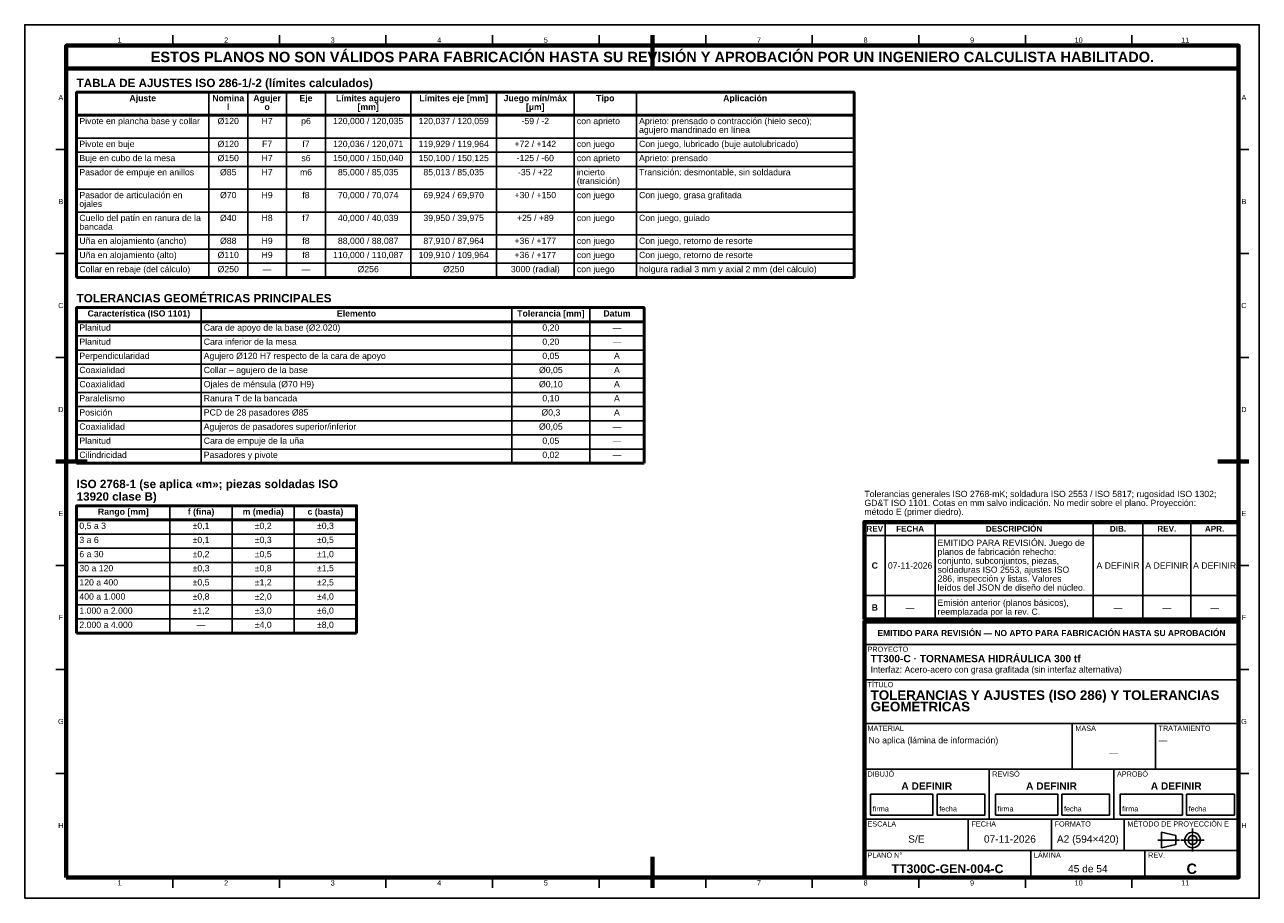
# Model space of a CAD drawing. Header units: millimetres. Extents: x 0 to 594, y 0 to 420.
import ezdxf
from ezdxf.enums import TextEntityAlignment as Align

# ---------------------------------------------------------------- set-up
doc = ezdxf.new("R2010")
doc.units = ezdxf.units.MM
doc.linetypes.add('EJE', pattern=[31, 20, -4, 3, -4])
for name, color, linetype, lineweight in [('EJE', 7, 'EJE', 25), ('FINA', 7, 'CONTINUOUS', 25), ('MARCO', 7, 'CONTINUOUS', 70), ('TXT', 7, 'CONTINUOUS', 25), ('VIS', 7, 'CONTINUOUS', 50)]:
    doc.layers.add(name, color=color, linetype=linetype, lineweight=lineweight)
doc.styles.add('STD', font='LiberationSans-Regular.ttf')
doc.styles.add('STDB', font='LiberationSans-Bold.ttf')

msp = doc.modelspace()

# ---------------------------------------------------------------- linework, layer by layer
at = {"layer": 'EJE'}
for p, q in [((561.88, 22.42), (561.88, 33.58)), ((545.14, 28), (555.68, 28)), ((556.3, 28), (567.46, 28))]:
    msp.add_line(p, q, dxfattribs=at)
at = {"layer": 'FINA'}
for p, q in [((71.27, 410), (71.27, 415)), ((122.55, 410), (122.55, 415)), ((173.82, 410), (173.82, 415)), ((225.09, 410), (225.09, 415)), ((276.36, 410), (276.36, 415)), ((327.64, 410), (327.64, 415)), ((378.91, 410), (378.91, 415)), ((430.18, 410), (430.18, 415)), ((481.45, 410), (481.45, 415)), ((532.73, 410), (532.73, 415)), ((88.58, 387.5), (88.58, 298.5)), ((107.28, 387.5), (107.28, 298.5)), ((125.98, 387.5), (125.98, 298.5)), ((144.68, 387.5), (144.68, 298.5)), ((185.82, 387.5), (185.82, 298.5)), ((226.96, 387.5), (226.96, 298.5)), ((264.36, 387.5), (264.36, 298.5)), ((294.28, 387.5), (294.28, 298.5)), ((25, 376.5), (399, 376.5)), ((25, 365.5), (399, 365.5)), ((20, 360), (15, 360)), ((25, 358.7), (399, 358.7)), ((584, 360), (589, 360)), ((25, 351.9), (399, 351.9)), ((25, 340.9), (399, 340.9)), ((25, 329.9), (399, 329.9)), ((25, 318.9), (399, 318.9)), ((20, 310), (15, 310)), ((25, 312.1), (399, 312.1)), ((584, 310), (589, 310)), ((25, 305.3), (399, 305.3)), ((84.84, 284), (84.84, 209.2)), ((234.44, 284), (234.44, 209.2)), ((271.84, 284), (271.84, 209.2)), ((25, 277.2), (298.02, 277.2)), ((25, 270.4), (298.02, 270.4)), ((25, 263.6), (298.02, 263.6)), ((20, 260), (15, 260)), ((25, 256.8), (298.02, 256.8)), ((584, 260), (589, 260)), ((25, 250), (298.02, 250)), ((25, 243.2), (298.02, 243.2)), ((25, 236.4), (298.02, 236.4)), ((25, 229.6), (298.02, 229.6)), ((25, 222.8), (298.02, 222.8)), ((25, 216), (298.02, 216)), ((20, 210), (15, 210)), ((584, 210), (589, 210)), ((69.88, 188.7), (69.88, 127.5)), ((99.8, 188.7), (99.8, 127.5)), ((129.72, 188.7), (129.72, 127.5)), ((25, 181.9), (159.64, 181.9)), ((414, 134), (414, 180.9)), ((438, 134), (438, 180.9)), ((514, 134), (514, 180.9)), ((538, 134), (538, 180.9)), ((561, 134), (561, 180.9)), ((25, 175.1), (159.64, 175.1)), ((404, 174.4), (584, 174.4)), ((25, 168.3), (159.64, 168.3)), ((25, 161.5), (159.64, 161.5)), ((20, 160), (15, 160)), ((25, 154.7), (159.64, 154.7)), ((584, 160), (589, 160)), ((25, 147.9), (159.64, 147.9)), ((404, 145.6), (584, 145.6)), ((25, 141.1), (159.64, 141.1)), ((25, 134.3), (159.64, 134.3)), ((404, 134), (584, 134)), ((404, 133), (584, 133)), ((404, 122), (584, 122)), ((20, 110), (15, 110)), ((584, 110), (589, 110)), ((404, 105), (584, 105)), ((404, 84), (584, 84)), ((504, 62), (504, 84)), ((544, 62), (544, 84)), ((20, 60), (15, 60)), ((404, 62), (584, 62)), ((464, 38), (464, 62)), ((524, 38), (524, 62)), ((584, 60), (589, 60)), ((404, 38), (584, 38)), ((454, 23), (454, 38)), ((494, 23), (494, 38)), ((529, 23), (529, 38)), ((404, 23), (584, 23)), ((484, 10), (484, 23)), ((539, 10), (539, 23)), ((71.27, 10), (71.27, 5)), ((122.55, 10), (122.55, 5)), ((173.82, 10), (173.82, 5)), ((225.09, 10), (225.09, 5)), ((276.36, 10), (276.36, 5)), ((327.64, 10), (327.64, 5)), ((378.91, 10), (378.91, 5)), ((430.18, 10), (430.18, 5)), ((481.45, 10), (481.45, 5)), ((532.73, 10), (532.73, 5))]:
    msp.add_line(p, q, dxfattribs=at)
for points in [[(0, 0), (594, 0), (594, 420), (0, 420)], [(407, 40), (437, 40), (437, 50), (407, 50)], [(439, 40), (462, 40), (462, 50), (439, 50)], [(467, 40), (497, 40), (497, 50), (467, 50)], [(499, 40), (522, 40), (522, 50), (499, 50)], [(527, 40), (557, 40), (557, 50), (527, 50)], [(559, 40), (582, 40), (582, 50), (559, 50)], [(547, 24.28), (553.82, 25.83), (553.82, 30.17), (547, 31.72)]]:
    msp.add_lwpolyline(points, close=True, dxfattribs=at)
for radius in [3.72, 2.17]:
    msp.add_circle((561.88, 28), radius, dxfattribs=at)
at = {"layer": 'MARCO'}
for p, q in [((302, 415), (302, 400)), ((15, 210), (30, 210)), ((589, 210), (574, 210)), ((302, 5), (302, 20))]:
    msp.add_line(p, q, dxfattribs=at)
for points in [[(20, 10), (584, 10), (584, 410), (20, 410)], [(20, 399), (584, 399), (584, 410), (20, 410)], [(404, 134), (584, 134), (584, 180.9), (404, 180.9)], [(404, 10), (584, 10), (584, 133), (404, 133)]]:
    msp.add_lwpolyline(points, close=True, dxfattribs=at)
at = {"layer": 'VIS'}
for p, q in [((25, 387.5), (25, 298.5)), ((399, 387.5), (399, 298.5)), ((25, 298.5), (399, 298.5)), ((25, 284), (25, 209.2)), ((298.02, 284), (298.02, 209.2)), ((25, 209.2), (298.02, 209.2)), ((25, 188.7), (25, 127.5)), ((159.64, 188.7), (159.64, 127.5)), ((25, 127.5), (159.64, 127.5))]:
    msp.add_line(p, q, dxfattribs=at)
for points in [[(25, 376.5), (399, 376.5), (399, 387.5), (25, 387.5)], [(25, 277.2), (298.02, 277.2), (298.02, 284), (25, 284)], [(25, 181.9), (159.64, 181.9), (159.64, 188.7), (25, 188.7)]]:
    msp.add_lwpolyline(points, close=True, dxfattribs=at)

# ---------------------------------------------------------------- texts
at = {"layer": 'TXT'}
for s, height, style, p in [('1', 2.5, 'STD', (45.64, 412.6)), ('2', 2.5, 'STD', (96.91, 412.6)), ('3', 2.5, 'STD', (148.18, 412.6)), ('4', 2.5, 'STD', (199.45, 412.6)), ('5', 2.5, 'STD', (250.73, 412.6)), ('6', 2.5, 'STD', (302, 412.6)), ('7', 2.5, 'STD', (353.27, 412.6)), ('8', 2.5, 'STD', (404.55, 412.6)), ('9', 2.5, 'STD', (455.82, 412.6)), ('10', 2.5, 'STD', (507.09, 412.6)), ('11', 2.5, 'STD', (558.36, 412.6)), ('ESTOS PLANOS NO SON VÁLIDOS PARA FABRICACIÓN HASTA SU REVISIÓN Y APROBACIÓN POR UN INGENIERO CALCULISTA HABILITADO.', 5, 'STDB', (302, 404.5)), ('A', 2.5, 'STD', (17.4, 385)), ('Ajuste', 3, 'STDB', (56.79, 384.7)), ('Nomina', 3, 'STDB', (97.93, 384.7)), ('Agujer', 3, 'STDB', (116.63, 384.7)), ('Eje', 3, 'STDB', (135.33, 384.7)), ('Límites agujero', 3, 'STDB', (165.25, 384.7)), ('Límites eje [mm]', 3, 'STDB', (206.39, 384.7)), ('Juego mín/máx', 3, 'STDB', (245.66, 384.7)), ('Tipo', 3, 'STDB', (279.32, 384.7)), ('Aplicación', 3, 'STDB', (346.64, 384.7)), ('A', 2.5, 'STD', (586.6, 385)), ('l', 3, 'STDB', (97.93, 380.5)), ('o', 3, 'STDB', (116.63, 380.5)), ('[mm]', 3, 'STDB', (165.25, 380.5)), ('[µm]', 3, 'STDB', (245.66, 380.5)), ('Ø120', 3, 'STD', (97.93, 373.7)), ('H7', 3, 'STD', (116.63, 373.7)), ('p6', 3, 'STD', (135.33, 373.7)), ('120,000 / 120,035', 3, 'STD', (165.25, 373.7)), ('120,037 / 120,059', 3, 'STD', (206.39, 373.7)), ('-59 / -2', 3, 'STD', (245.66, 373.7)), ('Ø120', 3, 'STD', (97.93, 362.7)), ('F7', 3, 'STD', (116.63, 362.7)), ('f7', 3, 'STD', (135.33, 362.7)), ('120,036 / 120,071', 3, 'STD', (165.25, 362.7)), ('119,929 / 119,964', 3, 'STD', (206.39, 362.7)), ('+72 / +142', 3, 'STD', (245.66, 362.7)), ('Ø150', 3, 'STD', (97.93, 355.9)), ('H7', 3, 'STD', (116.63, 355.9)), ('s6', 3, 'STD', (135.33, 355.9)), ('150,000 / 150,040', 3, 'STD', (165.25, 355.9)), ('150,100 / 150,125', 3, 'STD', (206.39, 355.9)), ('-125 / -60', 3, 'STD', (245.66, 355.9)), ('Ø85', 3, 'STD', (97.93, 349.1)), ('H7', 3, 'STD', (116.63, 349.1)), ('m6', 3, 'STD', (135.33, 349.1)), ('85,000 / 85,035', 3, 'STD', (165.25, 349.1)), ('85,013 / 85,035', 3, 'STD', (206.39, 349.1)), ('-35 / +22', 3, 'STD', (245.66, 349.1)), ('Ø70', 3, 'STD', (97.93, 338.1)), ('H9', 3, 'STD', (116.63, 338.1)), ('f8', 3, 'STD', (135.33, 338.1)), ('70,000 / 70,074', 3, 'STD', (165.25, 338.1)), ('69,924 / 69,970', 3, 'STD', (206.39, 338.1)), ('+30 / +150', 3, 'STD', (245.66, 338.1)), ('B', 2.5, 'STD', (17.4, 335)), ('B', 2.5, 'STD', (586.6, 335)), ('Ø40', 3, 'STD', (97.93, 327.1)), ('H8', 3, 'STD', (116.63, 327.1)), ('f7', 3, 'STD', (135.33, 327.1)), ('40,000 / 40,039', 3, 'STD', (165.25, 327.1)), ('39,950 / 39,975', 3, 'STD', (206.39, 327.1)), ('+25 / +89', 3, 'STD', (245.66, 327.1)), ('Ø88', 3, 'STD', (97.93, 316.1)), ('H9', 3, 'STD', (116.63, 316.1)), ('f8', 3, 'STD', (135.33, 316.1)), ('88,000 / 88,087', 3, 'STD', (165.25, 316.1)), ('87,910 / 87,964', 3, 'STD', (206.39, 316.1)), ('+36 / +177', 3, 'STD', (245.66, 316.1)), ('Ø110', 3, 'STD', (97.93, 309.3)), ('H9', 3, 'STD', (116.63, 309.3)), ('f8', 3, 'STD', (135.33, 309.3)), ('110,000 / 110,087', 3, 'STD', (165.25, 309.3)), ('109,910 / 109,964', 3, 'STD', (206.39, 309.3)), ('+36 / +177', 3, 'STD', (245.66, 309.3)), ('Ø250', 3, 'STD', (97.93, 302.5)), ('Ø256', 3, 'STD', (165.25, 302.5)), ('Ø250', 3, 'STD', (206.39, 302.5)), ('3000 (radial)', 3, 'STD', (245.66, 302.5)), ('—', 3, 'STD', (116.63, 302.5)), ('—', 3, 'STD', (135.33, 302.5)), ('C', 2.5, 'STD', (17.4, 285)), ('C', 2.5, 'STD', (586.6, 285)), ('Característica (ISO 1101)', 3, 'STDB', (54.92, 281.2)), ('Elemento', 3, 'STDB', (159.64, 281.2)), ('Tolerancia [mm]', 3, 'STDB', (253.14, 281.2)), ('Datum', 3, 'STDB', (284.93, 281.2)), ('0,20', 3, 'STD', (253.14, 274.4)), ('—', 3, 'STD', (284.93, 274.4)), ('0,20', 3, 'STD', (253.14, 267.6)), ('—', 3, 'STD', (284.93, 267.6)), ('0,05', 3, 'STD', (253.14, 260.8)), ('A', 3, 'STD', (284.93, 260.8)), ('Ø0,05', 3, 'STD', (253.14, 254)), ('A', 3, 'STD', (284.93, 254)), ('Ø0,10', 3, 'STD', (253.14, 247.2)), ('A', 3, 'STD', (284.93, 247.2)), ('0,10', 3, 'STD', (253.14, 240.4)), ('A', 3, 'STD', (284.93, 240.4)), ('D', 2.5, 'STD', (17.4, 235)), ('Ø0,3', 3, 'STD', (253.14, 233.6)), ('A', 3, 'STD', (284.93, 233.6)), ('D', 2.5, 'STD', (586.6, 235)), ('Ø0,05', 3, 'STD', (253.14, 226.8)), ('—', 3, 'STD', (284.93, 226.8)), ('0,05', 3, 'STD', (253.14, 220)), ('0,02', 3, 'STD', (253.14, 213.2)), ('—', 3, 'STD', (284.93, 220)), ('—', 3, 'STD', (284.93, 213.2)), ('E', 2.5, 'STD', (17.4, 185)), ('Rango [mm]', 3, 'STDB', (47.44, 185.9)), ('f (fina)', 3, 'STDB', (84.84, 185.9)), ('m (media)', 3, 'STDB', (114.76, 185.9)), ('c (basta)', 3, 'STDB', (144.68, 185.9)), ('E', 2.5, 'STD', (586.6, 185)), ('±0,1', 3, 'STD', (84.84, 179.1)), ('±0,2', 3, 'STD', (114.76, 179.1)), ('±0,3', 3, 'STD', (144.68, 179.1)), ('REV', 2.8, 'STDB', (409, 177.65)), ('FECHA', 2.8, 'STDB', (426, 177.65)), ('DESCRIPCIÓN', 2.8, 'STDB', (476, 177.65)), ('DIB.', 2.8, 'STDB', (526, 177.65)), ('REV.', 2.8, 'STDB', (549.5, 177.65)), ('APR.', 2.8, 'STDB', (572.5, 177.65)), ('±0,1', 3, 'STD', (84.84, 172.3)), ('±0,3', 3, 'STD', (114.76, 172.3)), ('±0,5', 3, 'STD', (144.68, 172.3)), ('±0,2', 3, 'STD', (84.84, 165.5)), ('±0,5', 3, 'STD', (114.76, 165.5)), ('±1,0', 3, 'STD', (144.68, 165.5)), ('±0,3', 3, 'STD', (84.84, 158.7)), ('±0,8', 3, 'STD', (114.76, 158.7)), ('±1,5', 3, 'STD', (144.68, 158.7)), ('C', 3, 'STDB', (409, 160)), ('07-11-2026', 3, 'STD', (426, 160)), ('A DEFINIR', 3, 'STD', (526, 160)), ('A DEFINIR', 3, 'STD', (549.5, 160)), ('A DEFINIR', 3, 'STD', (572.5, 160)), ('±0,5', 3, 'STD', (84.84, 151.9)), ('±1,2', 3, 'STD', (114.76, 151.9)), ('±2,5', 3, 'STD', (144.68, 151.9)), ('±0,8', 3, 'STD', (84.84, 145.1)), ('±2,0', 3, 'STD', (114.76, 145.1)), ('±4,0', 3, 'STD', (144.68, 145.1)), ('±1,2', 3, 'STD', (84.84, 138.3)), ('±3,0', 3, 'STD', (114.76, 138.3)), ('±6,0', 3, 'STD', (144.68, 138.3)), ('B', 3, 'STDB', (409, 139.8)), ('—', 3, 'STD', (426, 139.8)), ('—', 3, 'STD', (526, 139.8)), ('—', 3, 'STD', (549.5, 139.8)), ('—', 3, 'STD', (572.5, 139.8)), ('F', 2.5, 'STD', (17.4, 135)), ('—', 3, 'STD', (84.84, 131.5)), ('±4,0', 3, 'STD', (114.76, 131.5)), ('±8,0', 3, 'STD', (144.68, 131.5)), ('F', 2.5, 'STD', (586.6, 135)), ('EMITIDO PARA REVISIÓN — NO APTO PARA FABRICACIÓN HASTA SU APROBACIÓN', 2.9, 'STDB', (494, 127.5)), ('G', 2.5, 'STD', (17.4, 85)), ('G', 2.5, 'STD', (586.6, 85)), ('—', 3, 'STD', (524, 70)), ('A DEFINIR', 3.5, 'STDB', (434, 54)), ('A DEFINIR', 3.5, 'STDB', (494, 54)), ('A DEFINIR', 3.5, 'STDB', (554, 54)), ('H', 2.5, 'STD', (17.4, 35)), ('H', 2.5, 'STD', (586.6, 35)), ('S/E', 3.5, 'STD', (429, 28.5)), ('07-11-2026', 3.5, 'STD', (474, 28.5)), ('A2 (594×420)', 3.5, 'STD', (511.5, 28.5)), ('TT300C-GEN-004-C', 4.2, 'STDB', (444, 14.2)), ('45 de 54', 3.5, 'STD', (511.5, 14.2)), ('C', 5, 'STDB', (561.5, 14.2)), ('1', 2.5, 'STD', (45.64, 7.4)), ('2', 2.5, 'STD', (96.91, 7.4)), ('3', 2.5, 'STD', (148.18, 7.4)), ('4', 2.5, 'STD', (199.45, 7.4)), ('5', 2.5, 'STD', (250.73, 7.4)), ('6', 2.5, 'STD', (302, 7.4)), ('7', 2.5, 'STD', (353.27, 7.4)), ('8', 2.5, 'STD', (404.55, 7.4)), ('9', 2.5, 'STD', (455.82, 7.4)), ('10', 2.5, 'STD', (507.09, 7.4)), ('11', 2.5, 'STD', (558.36, 7.4))]:
    msp.add_text(s, height=height, dxfattribs=dict(at, style=style)).set_placement(p, align=Align.MIDDLE_CENTER)
for s, height, style, p in [('TABLA DE AJUSTES ISO 286-1/-2 (límites calculados)', 4, 'STDB', (25, 394)), ('TOLERANCIAS GEOMÉTRICAS PRINCIPALES', 4, 'STDB', (25, 290.5)), ('ISO 2768-1 (se aplica «m»; piezas soldadas ISO', 4, 'STDB', (25, 201.2)), ('13920 clase B)', 4, 'STDB', (25, 195.2)), ('EMITIDO PARA REVISIÓN. Juego de', 3, 'STD', (439.2, 172.4)), ('planos de fabricación rehecho:', 3, 'STD', (439.2, 168.1)), ('conjunto, subconjuntos, piezas,', 3, 'STD', (439.2, 163.8)), ('soldaduras ISO 2553, ajustes ISO', 3, 'STD', (439.2, 159.5)), ('286, inspección y listas. Valores', 3, 'STD', (439.2, 155.2)), ('leídos del JSON de diseño del núcleo.', 3, 'STD', (439.2, 150.9)), ('Emisión anterior (planos básicos),', 3, 'STD', (439.2, 143.6)), ('reemplazada por la rev. C.', 3, 'STD', (439.2, 139.3)), ('PROYECTO', 2.5, 'STD', (405.5, 121)), ('TT300-C · TORNAMESA HIDRÁULICA 300 tf', 3.5, 'STDB', (407, 117)), ('Interfaz: Acero-acero con grasa grafitada (sin interfaz alternativa)', 3, 'STD', (407, 111.5)), ('TÍTULO', 2.5, 'STD', (405.5, 104)), ('TOLERANCIAS Y AJUSTES (ISO 286) Y TOLERANCIAS', 4.6, 'STDB', (407, 100)), ('GEOMÉTRICAS', 4.6, 'STDB', (407, 94.48)), ('MATERIAL', 2.5, 'STD', (405.5, 83)), ('No aplica (lámina de información)', 3, 'STD', (406, 77.5)), ('MASA', 2.5, 'STD', (505.5, 83)), ('TRATAMIENTO', 2.5, 'STD', (545.5, 83)), ('—', 3, 'STD', (545.5, 77.5)), ('DIBUJÓ', 2.5, 'STD', (405.5, 61)), ('REVISÓ', 2.5, 'STD', (465.5, 61)), ('APROBÓ', 2.5, 'STD', (525.5, 61)), ('ESCALA', 2.5, 'STD', (405.5, 37)), ('FECHA', 2.5, 'STD', (455.5, 37)), ('FORMATO', 2.5, 'STD', (495.5, 37)), ('MÉTODO DE PROYECCIÓN E', 2.5, 'STD', (530.5, 37)), ('PLANO N°', 2.5, 'STD', (405.5, 22)), ('LÁMINA', 2.5, 'STD', (485.5, 22)), ('REV.', 2.5, 'STD', (540.5, 22))]:
    msp.add_text(s, height=height, dxfattribs=dict(at, style=style)).set_placement(p, align=Align.TOP_LEFT)
at = {"layer": 'TXT', "style": 'STD'}
for s, p in [('Pivote en plancha base y collar', (26.3, 373.7)), ('con aprieto', (265.66, 373.7)), ('Aprieto: prensado o contracción (hielo seco);', (295.58, 373.7)), ('agujero mandrinado en línea', (295.58, 369.5)), ('Pivote en buje', (26.3, 362.7)), ('con juego', (265.66, 362.7)), ('Con juego, lubricado (buje autolubricado)', (295.58, 362.7)), ('Buje en cubo de la mesa', (26.3, 355.9)), ('con aprieto', (265.66, 355.9)), ('Aprieto: prensado', (295.58, 355.9)), ('Pasador de empuje en anillos', (26.3, 349.1)), ('incierto', (265.66, 349.1)), ('Transición: desmontable, sin soldadura', (295.58, 349.1)), ('(transición)', (265.66, 344.9)), ('Pasador de articulación en', (26.3, 338.1)), ('con juego', (265.66, 338.1)), ('Con juego, grasa grafitada', (295.58, 338.1)), ('ojales', (26.3, 333.9)), ('Cuello del patín en ranura de la', (26.3, 327.1)), ('con juego', (265.66, 327.1)), ('Con juego, guiado', (295.58, 327.1)), ('bancada', (26.3, 322.9)), ('Uña en alojamiento (ancho)', (26.3, 316.1)), ('con juego', (265.66, 316.1)), ('Con juego, retorno de resorte', (295.58, 316.1)), ('Uña en alojamiento (alto)', (26.3, 309.3)), ('con juego', (265.66, 309.3)), ('Con juego, retorno de resorte', (295.58, 309.3)), ('Collar en rebaje (del cálculo)', (26.3, 302.5)), ('con juego', (265.66, 302.5)), ('holgura radial 3 mm y axial 2 mm (del cálculo)', (295.58, 302.5)), ('Planitud', (26.3, 274.4)), ('Cara de apoyo de la base (Ø2.020)', (86.14, 274.4)), ('Planitud', (26.3, 267.6)), ('Cara inferior de la mesa', (86.14, 267.6)), ('Perpendicularidad', (26.3, 260.8)), ('Agujero Ø120 H7 respecto de la cara de apoyo', (86.14, 260.8)), ('Coaxialidad', (26.3, 254)), ('Collar – agujero de la base', (86.14, 254)), ('Coaxialidad', (26.3, 247.2)), ('Ojales de ménsula (Ø70 H9)', (86.14, 247.2)), ('Paralelismo', (26.3, 240.4)), ('Ranura T de la bancada', (86.14, 240.4)), ('Posición', (26.3, 233.6)), ('PCD de 28 pasadores Ø85', (86.14, 233.6)), ('Coaxialidad', (26.3, 226.8)), ('Agujeros de pasadores superior/inferior', (86.14, 226.8)), ('Planitud', (26.3, 220)), ('Cara de empuje de la uña', (86.14, 220)), ('Cilindricidad', (26.3, 213.2)), ('Pasadores y pivote', (86.14, 213.2)), ('0,5 a 3', (26.3, 179.1)), ('3 a 6', (26.3, 172.3)), ('6 a 30', (26.3, 165.5)), ('30 a 120', (26.3, 158.7)), ('120 a 400', (26.3, 151.9)), ('400 a 1.000', (26.3, 145.1)), ('1.000 a 2.000', (26.3, 138.3)), ('2.000 a 4.000', (26.3, 131.5))]:
    msp.add_text(s, height=3, dxfattribs=at).set_placement(p, align=Align.MIDDLE_LEFT)
for s, height, p in [('Tolerancias generales ISO 2768-mK; soldadura ISO 2553 / ISO 5817; rugosidad ISO 1302;', 3, (404, 192)), ('GD&T ISO 1101. Cotas en mm salvo indicación. No medir sobre el plano. Proyección:', 3, (404, 187.7)), ('método E (primer diedro).', 3, (404, 183.4)), ('firma', 2.5, (408, 41)), ('fecha', 2.5, (440, 41)), ('firma', 2.5, (468, 41)), ('fecha', 2.5, (500, 41)), ('firma', 2.5, (528, 41)), ('fecha', 2.5, (560, 41))]:
    msp.add_text(s, height=height, dxfattribs=at).set_placement(p, align=Align.BOTTOM_LEFT)

doc.saveas('drawing.dxf')
